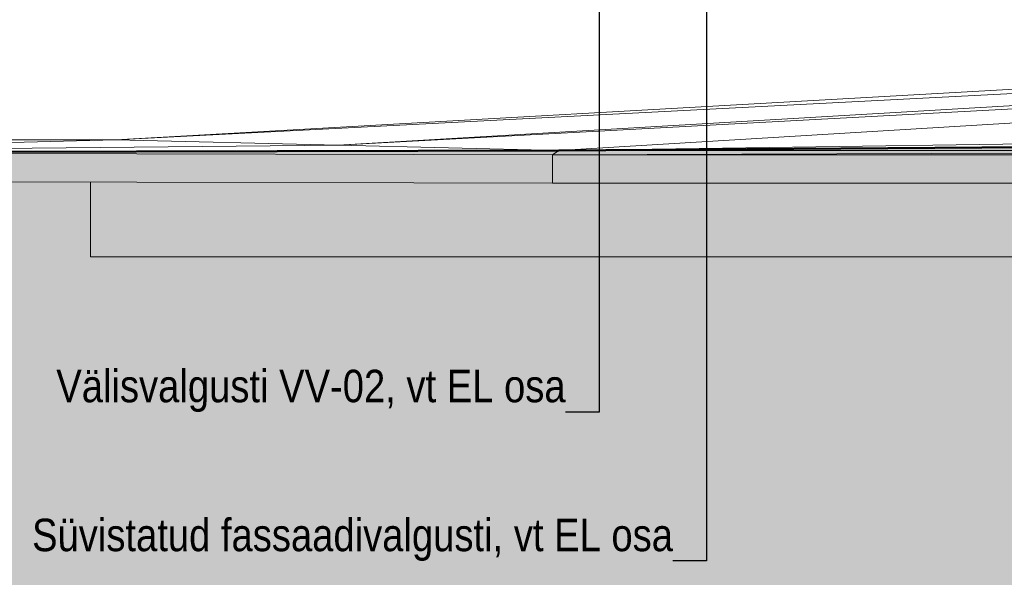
# Model space of a CAD drawing. Header units: millimetres. Extents: x -65 to 137875, y -1905 to 36930.
# Tile 17 of 151: x 23626 to 28165, y 9683 to 12255. Entities that reach past the tile are written whole.
import ezdxf

# ---------------------------------------------------------------- set-up
doc = ezdxf.new("R2010")
doc.units = ezdxf.units.MM
doc.header["$MEASUREMENT"] = 0
for name, color, linetype in [('00 2D joon.AR', 7, 'Continuous'), ('00 Tekst.AR', 7, 'Continuous'), ('1232 Välisseinad.AR', 7, 'Continuous'), ('1253 Välistrepid ja -tasandid.AR', 7, 'Continuous')]:
    doc.layers.add(name, color=color, linetype=linetype)
doc.styles.add('GENERATED_STYLE_4', font='txt', dxfattribs={"width": 0.84})
doc.dimstyles.new('GENERATED_STYLE__3', dxfattribs={"dimtxt": 0.18, "dimasz": 91.2, "dimexe": 0.18, "dimexo": 0.0625, "dimgap": 0, "dimtad": 0, "dimtih": 1, "dimtoh": 1, "dimdec": 4, "dimzin": 0, "dimdsep": 46, "dimcen": 0.09, "dimadec": 0, "dimazin": 0, "dimtfac": 1, "dimtdec": 4, "dimtmove": 0, "dimatfit": 3, "dimldrblk": 'ARROWHEAD_5', "dimfxl": 0, "dimtolj": 1, "dimtzin": 0, "dimarcsym": 0})

# ---------------------------------------------------------------- blocks, each defined once
blk = doc.blocks.new('Section Element_965_2', base_point=(-56954.2, 12361.4))
at = {"layer": '1232 Välisseinad.AR', "color": 7, "linetype": 'Continuous', "lineweight": 13}
for p in [(23952.4, 11506.3), (31540.2, 11161.4)]:
    blk.add_line(p, (23952.4, 11161.4), dxfattribs=at)
blk = doc.blocks.new('Section Element_2000_2', base_point=(-56954.2, 12361.4))
at = {"layer": '1253 Välistrepid ja -tasandid.AR', "color": 9, "linetype": 'Continuous', "lineweight": 13, "true_color": 0xbfc0be}
for p, q in [((31545.5, 12122.3), (24069.3, 11701.4)), ((24069.3, 11701.4), (31545.5, 12087.6))]:
    blk.add_line(p, q, dxfattribs=at)
blk = doc.blocks.new('Section Element_2001_2', base_point=(-56954.2, 12361.4))
at = {"layer": '1253 Välistrepid ja -tasandid.AR', "color": 9, "linetype": 'Continuous', "lineweight": 13, "true_color": 0xbfc0be}
for p, q in [((22263.7, 11701.4), (21689.7, 11641.4)), ((21689.7, 11641.4), (24069.3, 11701.4)), ((24069.3, 11701.4), (22263.7, 11701.4)), ((25093.2, 11676.4), (24069.3, 11701.4))]:
    blk.add_line(p, q, dxfattribs=at)
blk = doc.blocks.new('Section Element_2002_2', base_point=(-56954.2, 12361.4))
at = {"layer": '1253 Välistrepid ja -tasandid.AR', "color": 9, "linetype": 'Continuous', "lineweight": 13, "true_color": 0xbfc0be}
for p, q in [((31540.2, 11651.3), (26082, 11631.4)), ((26082, 11501.4), (26082, 11631.4)), ((26082, 11631.4), (31544, 11631.4)), ((26082, 11501.4), (31544, 11501.4))]:
    blk.add_line(p, q, dxfattribs=at)
blk = doc.blocks.new('Section Element_2004_2', base_point=(-56954.2, 12361.4))
at = {"layer": '1253 Välistrepid ja -tasandid.AR', "color": 9, "linetype": 'Continuous', "lineweight": 13, "true_color": 0xbfc0be}
for p, q in [((31545.5, 12053.9), (25093.2, 11676.4)), ((25093.2, 11676.4), (31545.5, 12022.9)), ((26110.4, 11651.4), (31545.5, 11981.3))]:
    blk.add_line(p, q, dxfattribs=at)
blk = doc.blocks.new('Section Element_2005_2', base_point=(-56954.2, 12361.4))
at = {"layer": '1253 Välistrepid ja -tasandid.AR', "color": 9, "linetype": 'Continuous', "lineweight": 13, "true_color": 0xbfc0be}
for p, q in [((25093.2, 11676.4), (21689.7, 11641.4)), ((26110.3, 11651.4), (25093.2, 11676.4)), ((26110.4, 11651.4), (21689.7, 11641.4)), ((21689.7, 11641.4), (21689.7, 11511.4)), ((21689.7, 11641.4), (26082, 11631.4)), ((26082, 11631.4), (26110.4, 11651.4)), ((21689.7, 11511.4), (26082, 11501.4))]:
    blk.add_line(p, q, dxfattribs=at)
blk = doc.blocks.new('Section Element_2008_2', base_point=(-56954.2, 12361.4))
at = {"layer": '1253 Välistrepid ja -tasandid.AR', "color": 9, "linetype": 'Continuous', "lineweight": 13, "true_color": 0xbfc0be}
for p, q in [((28911, 11691.4), (26110.3, 11651.4)), ((26082, 11631.4), (26082, 11631.4)), ((31540.2, 11651.4), (26110.3, 11651.4))]:
    blk.add_line(p, q, dxfattribs=at)
blk = doc.blocks.new('ARROWHEAD_5')
at = {"linetype": 'Continuous', "lineweight": 0}
blk.add_hatch(color=0, dxfattribs=at).paths.add_polyline_path([(-1, 0.2679), (0, 0), (-1, -0.2679)])
at = {"color": 0, "linetype": 'Continuous', "lineweight": 0}
blk.add_line((0, 0), (-1, 0), dxfattribs=at)

msp = doc.modelspace()

# ---------------------------------------------------------------- hatches: boundary and pattern name
at = {"layer": '00 2D joon.AR', "linetype": 'Continuous', "lineweight": 13}
msp.add_hatch(color=255, dxfattribs=at).paths.add_polyline_path([(12812.2, 11800.7), (21166.9, 11821.4), (22507.1, 11821.4), (22263.7, 11701.4), (21689.7, 11641.4), (26110.3, 11651.4), (31540.2, 11691.4), (54714.8, 11421.5), (83163.8, 11360), (84358.5, 11357.1), (84558.5, 11351.7), (89443.5, 11314.3), (89443.5, 1890.1), (12810.5, 1890.1)])

# ---------------------------------------------------------------- linework, layer by layer
at = {"layer": '00 2D joon.AR', "color": 7, "linetype": 'Continuous', "lineweight": 50, "flags": 128}
msp.add_lwpolyline([(12812.2, 11800.7), (21166.9, 11821.4), (22507.1, 11821.4), (22263.7, 11701.4), (21689.7, 11641.4), (26110.3, 11651.4), (31540.2, 11691.4), (54714.8, 11421.5), (83163.8, 11360), (84358.5, 11357.1), (84558.5, 11351.7), (89443.5, 11314.3), (89443.5, 1890.1), (12810.5, 1890.1)], close=True, dxfattribs=at)

# ---------------------------------------------------------------- block references
at = {"layer": '1232 Välisseinad.AR', "lineweight": 0}
msp.add_blockref('Section Element_965_2', (-56954.2, 12361.4), dxfattribs=at)
at = {"layer": '1253 Välistrepid ja -tasandid.AR', "lineweight": 0}
for name in ['Section Element_2000_2', 'Section Element_2004_2', 'Section Element_2001_2', 'Section Element_2005_2', 'Section Element_2008_2', 'Section Element_2002_2']:
    msp.add_blockref(name, (-56954.2, 12361.4), dxfattribs=at)

# ---------------------------------------------------------------- texts
at = {"layer": '00 Tekst.AR', "color": 7, "linetype": 'Continuous', "lineweight": 13, "char_height": 150, "attachment_point": 9, "style": 'GENERATED_STYLE_4'}
for s, insert in [('\\A1;{\\pqr;\\fArial|b0|i0|c0|p34;Välisvalgusti VV-02, \\fArial|b0|i0|c0|p34;vt EL osa}', (26142.2, 10445.2)), ('\\A1;{\\pqr;\\fArial|b0|i0|c0|p34;Süvistatud fassaadivalgusti, \\fArial|b0|i0|c0|p34;vt EL osa}', (26637.2, 9758.2))]:
    msp.add_mtext(s, dxfattribs=dict(at, insert=insert))

# ---------------------------------------------------------------- leaders
at = {"layer": '00 Tekst.AR', "color": 7, "linetype": 'Continuous', "lineweight": 13, "annotation_type": 0, "has_hookline": 1, "hookline_direction": 1}
for points, text_width in [([(26791.4, 17114.2), (26791.4, 9758.2), (26637.2, 9758.2)], 2940.4), ([(26296.4, 16616.4), (26296.4, 10445.2), (26142.2, 10445.2)], 2340.7)]:
    msp.add_leader(points, dimstyle='GENERATED_STYLE__3', dxfattribs=dict(at, text_width=text_width))

doc.saveas('drawing.dxf')
